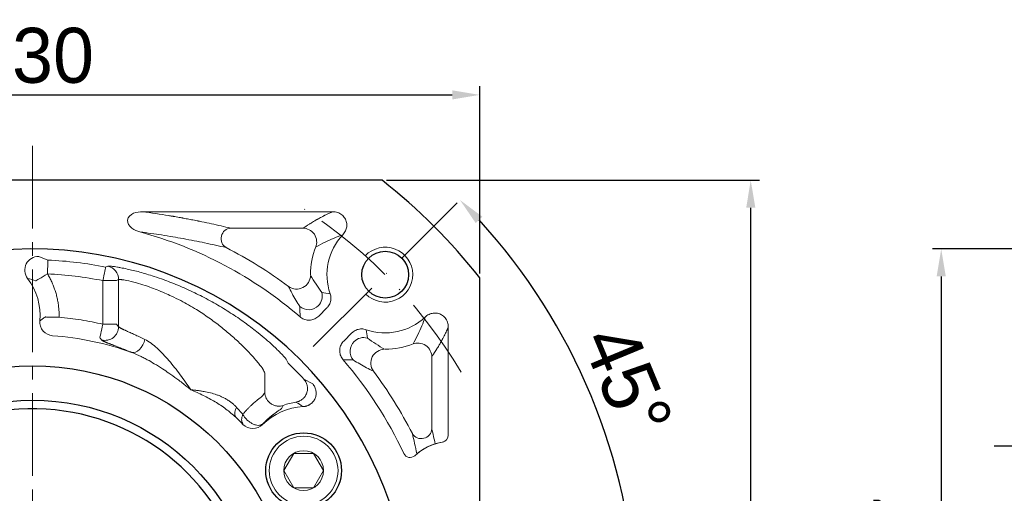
# Model space of a CAD drawing. Header units: millimetres. Extents: x 6170 to 7011, y -653 to -58.
# Tile 5 of 12: x 6315 to 6459, y -237 to -168. Entities that reach past the tile are written whole.
import ezdxf

# ---------------------------------------------------------------- set-up
doc = ezdxf.new("R2010")
doc.units = ezdxf.units.MM
doc.header["$PDSIZE"] = -5
doc.linetypes.add('ACAD_ISO10W100', pattern=[18, 12, -3, 0, -3])
doc.linetypes.add('点画线', pattern=[18, 12, -2, 2, -2])
doc.layers.get('0').update_dxf_attribs({"lineweight": 18})
doc.layers.get('Defpoints').update_dxf_attribs({"lineweight": 18})
for name, color, linetype, lineweight in [('7中心线层', 7, '点画线', 18), ('中心线层', 7, 'ACAD_ISO10W100', 0), ('尺寸线层', 3, 'Continuous', 18), ('粗实线', 7, 'Continuous', 40), ('细实线', 7, 'Continuous', 18)]:
    doc.layers.add(name, color=color, linetype=linetype, lineweight=lineweight)
doc.styles.add('工程字', font='txt')
doc.dimstyles.new('ISO-25', dxfattribs={"dimtxt": 8, "dimasz": 4, "dimexe": 1.25, "dimexo": 0.625, "dimgap": 1.7, "dimtad": 1, "dimtxsty": '工程字', "dimcen": 2, "dimdle": 8, "dimadec": 0, "dimazin": 0, "dimtfac": 1, "dimtmove": 0, "dimatfit": 3, "dimfxl": 1, "dimarcsym": 0})

# ---------------------------------------------------------------- blocks, each defined once
blk = doc.blocks.new('*D84')
at = {"layer": 'Defpoints', "color": 0}
for p in [(6382.28, -179.06), (6252.28, -205.69), (6382.28, -205.69)]:
    blk.add_point(p, dxfattribs=at)
at = {"layer": '尺寸线层', "color": 0, "lineweight": -2}
for p, q in [((6252.28, -205.06), (6252.28, -177.81)), ((6382.28, -205.06), (6382.28, -177.81)), ((6256.28, -179.06), (6378.28, -179.06))]:
    blk.add_line(p, q, dxfattribs=at)
at = {"layer": '尺寸线层', "color": 0}
for points in [[(6256.28, -178.4), (6256.28, -179.73), (6252.28, -179.06)], [(6378.28, -179.73), (6378.28, -178.4), (6382.28, -179.06)]]:
    blk.add_solid(points, dxfattribs=at)
at = {"layer": '尺寸线层', "color": 0, "insert": (6317.28, -173.36), "char_height": 8, "attachment_point": 5, "style": '工程字'}
blk.add_mtext('130', dxfattribs=at)
blk = doc.blocks.new('*D85')
at = {"layer": 'Defpoints', "color": 0}
for p in [(6381.27, -192.5), (6355.82, -217.95), (6402.15, -233.75), (6247.28, -256.49), (6387.28, -256.49)]:
    blk.add_point(p, dxfattribs=at)
at = {"layer": '尺寸线层', "color": 0, "lineweight": -2}
blk.add_line((6387.91, -256.49), (6406.4, -256.49), dxfattribs=at)
blk.add_arc((6317.28, -256.49), 87.87, 2.6085, 42.3915, dxfattribs=at)
at = {"layer": '尺寸线层', "color": 0}
for points in [[(6382.66, -196.79), (6381.69, -197.71), (6379.41, -194.36)], [(6404.39, -252.51), (6405.72, -252.48), (6405.15, -256.49)]]:
    blk.add_solid(points, dxfattribs=at)
at = {"layer": '尺寸线层', "color": 0, "insert": (6403.73, -220.69), "char_height": 8, "attachment_point": 5, "rotation": 292.5, "style": '工程字'}
blk.add_mtext('45%%d', dxfattribs=at)
blk = doc.blocks.new('*D87')
at = {"layer": 'Defpoints', "color": 0}
for p in [(6368.09, -191.49), (6421.67, -191.49), (6368.09, -321.49)]:
    blk.add_point(p, dxfattribs=at)
at = {"layer": '尺寸线层', "color": 0, "lineweight": -2}
for p, q in [((6368.71, -191.49), (6422.92, -191.49)), ((6421.67, -317.49), (6421.67, -195.49)), ((6368.71, -321.49), (6422.92, -321.49))]:
    blk.add_line(p, q, dxfattribs=at)
at = {"layer": '尺寸线层', "color": 0}
for points in [[(6422.34, -195.49), (6421.01, -195.49), (6421.67, -191.49)], [(6421.01, -317.49), (6422.34, -317.49), (6421.67, -321.49)]]:
    blk.add_solid(points, dxfattribs=at)
at = {"layer": '尺寸线层', "color": 0, "insert": (6415.97, -256.49), "char_height": 8, "attachment_point": 5, "rotation": 90, "style": '工程字'}
blk.add_mtext('130', dxfattribs=at)
blk = doc.blocks.new('*D95')
at = {"layer": 'Defpoints', "color": 0}
for p in [(6355.19, -194.7), (6279.37, -318.29)]:
    blk.add_point(p, dxfattribs=at)
at = {"layer": '尺寸线层', "color": 0, "lineweight": -2}
blk.add_line((6298.09, -287.76), (6282.24, -313.6), dxfattribs=at)
at = {"layer": '尺寸线层', "color": 0}
blk.add_solid([(6281.46, -313.12), (6283.02, -314.08), (6279.37, -318.29)], dxfattribs=at)
at = {"layer": '尺寸线层', "color": 0, "insert": (6286.92, -295.46), "char_height": 8.5, "attachment_point": 5, "rotation": 58.4699, "style": '工程字'}
blk.add_mtext('{{\\H0.9412x;∅145}}', dxfattribs=at)
blk = doc.blocks.new('*D101')
at = {"layer": 'Defpoints', "color": 0}
for p in [(6517.03, -201.49), (6449.36, -311.49), (6516.83, -311.49)]:
    blk.add_point(p, dxfattribs=at)
at = {"layer": '尺寸线层', "color": 0, "lineweight": -2}
for p, q in [((6516.4, -201.49), (6448.11, -201.49)), ((6449.36, -205.49), (6449.36, -307.49)), ((6516.2, -311.49), (6448.11, -311.49))]:
    blk.add_line(p, q, dxfattribs=at)
at = {"layer": '尺寸线层', "color": 0}
for points in [[(6450.02, -205.49), (6448.69, -205.49), (6449.36, -201.49)], [(6448.69, -307.49), (6450.02, -307.49), (6449.36, -311.49)]]:
    blk.add_solid(points, dxfattribs=at)
at = {"layer": '尺寸线层', "color": 0, "insert": (6443.66, -256.49), "char_height": 8, "attachment_point": 5, "rotation": 90, "style": '工程字'}
blk.add_mtext('%%C110h7', dxfattribs=at)
blk = doc.blocks.new('*D107')
at = {"layer": 'Defpoints', "color": 0}
for p in [(6470.03, -230.2), (6470.03, -241.13), (6465.03, -245.13)]:
    blk.add_point(p, dxfattribs=at)
at = {"layer": '尺寸线层', "color": 0, "lineweight": -2}
for p, q in [((6465.03, -244.13), (6465.03, -228.95)), ((6470.03, -240.13), (6470.03, -228.95)), ((6461.03, -230.2), (6457.03, -230.2)), ((6465.03, -230.2), (6470.03, -230.2)), ((6474.03, -230.2), (6478.03, -230.2))]:
    blk.add_line(p, q, dxfattribs=at)
at = {"layer": '尺寸线层', "color": 0}
for points in [[(6461.03, -230.86), (6461.03, -229.53), (6465.03, -230.2)], [(6474.03, -229.53), (6474.03, -230.86), (6470.03, -230.2)]]:
    blk.add_solid(points, dxfattribs=at)
at = {"layer": '尺寸线层', "color": 0, "insert": (6467.53, -224.9), "char_height": 8, "attachment_point": 5, "style": '工程字'}
blk.add_mtext('5', dxfattribs=at)

msp = doc.modelspace()

# ---------------------------------------------------------------- linework, layer by layer
for p, q in [((6360.9205, -196.0653), (6333.2878, -196.0653)), ((6346.0935, -198.4568), (6356.6086, -198.4568)), ((6358.8741, -211.2585), (6360.0666, -210.066)), ((6377.7067, -212.8515), (6377.7067, -228.5987)), ((6362.5135, -214.8979), (6363.7059, -213.7054)), ((6375.3152, -227.6785), (6375.3152, -217.1634))]:
    msp.add_line(p, q)
at = {"color": 7, "linetype": 'Continuous', "lineweight": 15}
for p, q in [((6319.5282, -203.1089), (6318.1918, -202.5628)), ((6328.2044, -203.9922), (6327.9036, -204.1284)), ((6329.5034, -206.0873), (6329.7945, -205.9491)), ((6329.7945, -212.7969), (6329.7945, -205.9491)), ((6329.5034, -206.0873), (6327.5061, -206.0873)), ((6327.5061, -212.4292), (6327.5061, -206.0873)), ((6329.5034, -212.4292), (6327.5061, -212.4292)), ((6329.5034, -212.4292), (6329.7945, -212.7969)), ((6354.4443, -218.1042), (6354.1368, -217.5414)), ((6351.0568, -222.3658), (6351.0568, -219.5403)), ((6358.0061, -221.1285), (6356.7288, -220.4558)), ((6346.947, -224.536), (6347.8604, -225.5477)), ((6347.8695, -226.9371), (6347.867, -227.0105)), ((6350.7126, -227.0383), (6350.7064, -226.9701))]:
    msp.add_line(p, q, dxfattribs=at)
at = {"color": 7, "linetype": 'Continuous', "lineweight": 15, "flags": 128}
for points in [[(6319.4441, -205.106), (6319.4602, -204.7247), (6319.4756, -204.3574), (6319.4899, -204.0176), (6319.5026, -203.7179), (6319.513, -203.4691), (6319.521, -203.2805), (6319.5261, -203.1589), (6319.5282, -203.1089)], [(6327.9036, -204.1284), (6327.8936, -204.1774), (6327.8694, -204.2967), (6327.8319, -204.4817), (6327.7824, -204.7257), (6327.7227, -205.0197), (6327.6551, -205.353), (6327.582, -205.7133), (6327.5061, -206.0873)], [(6319.4441, -205.106), (6319.1213, -205.3013), (6318.8101, -205.4897), (6318.5216, -205.6643), (6318.2663, -205.8188), (6318.0533, -205.9477), (6317.8902, -206.0464), (6317.783, -206.1113), (6317.7354, -206.1401)], [(6319.146, -211.3848), (6319.2016, -211.3858), (6319.3269, -211.3883), (6319.5175, -211.3919), (6319.7664, -211.3967), (6320.0648, -211.4024), (6320.4019, -211.4089), (6320.7656, -211.4159), (6321.1429, -211.4231)], [(6327.0557, -214.375), (6327.0683, -214.3209), (6327.0966, -214.1987), (6327.1395, -214.0131), (6327.1957, -213.7705), (6327.263, -213.4797), (6327.339, -213.1513), (6327.4211, -212.7969), (6327.5061, -212.4292)], [(6333.6132, -214.6446), (6333.4834, -215.0578), (6333.2995, -215.4514), (6333.0702, -215.8067), (6332.8065, -216.1069), (6332.5209, -216.3379), (6332.2268, -216.4885), (6331.9383, -216.5517), (6331.6689, -216.5245)]]:
    msp.add_lwpolyline(points, dxfattribs=at)
for centre, radius, start, end in [((6317.2801, -256.4919), 59.5734, 49.253031, 74.803456), ((6368.5453, -205.2266), 8.4734, 136.7652, 199.134594), ((6317.2801, -256.4919), 61.9649, 53.09187, 62.996404), ((6368.5453, -205.2266), 10.8649, 158.187328, 180), ((6368.5453, -205.2266), 8.4734, 250.865406, 313.2348), ((6368.5453, -205.2266), 10.8649, 270, 291.812672), ((6317.2801, -256.4919), 59.5734, 25.057765, 40.746969), ((6317.2801, -256.4919), 61.9649, 27.003596, 36.90813)]:
    msp.add_arc(centre, radius, start, end)
at = {"color": 7, "linetype": 'Continuous', "lineweight": 15}
for centre, radius, start, end in [((6317.2801, -256.4919), 53.4303, 78.531535, 87.588538), ((6327.7925, -205.9514), 2.002, 0.066391, 78.125367), ((6327.7904, -212.7882), 2.0041, 256.752593, 359.750984), ((6317.2801, -256.4919), 53.4303, 42.411462, 45.927722), ((6348.0124, -225.3465), 1.3387, 142.737257, 207.867109), ((6378.2504, -237.4919), 8.0261, 99.847428, 132.500056), ((6378.2504, -237.4919), 8.0261, 98.570149, 128.126206)]:
    msp.add_arc(centre, radius, start, end, dxfattribs=at)
at = {"lineweight": 15}
for centre, start, end in [((6376.7067, -228.5987), 279.847428, 0), ((6372.1524, -230.8371), 205.057765, 312.500056)]:
    msp.add_arc(centre, 1, start, end, dxfattribs=at)
for centre, major_axis, ratio, start_param, end_param in [((6346.0935, -199.9511), (0.3502, 1.4585), 0.93641458, 0.25100834, 2.89058431), ((6355.6886, -205.3517), (-1.7848, -0.9025), 0.98101458, 0.46610402, 2.67548863), ((6357.4034, -208.3485), (-0.5066, -1.9348), 0.99490252, 1.04372902, 2.09786363)]:
    msp.add_ellipse(centre, major_axis=major_axis, ratio=ratio, start_param=start_param, end_param=end_param)
at = {"extrusion": (0, 0, -1)}
for centre, major_axis, ratio, start_param, end_param in [((6365.4235, -216.3686), (-1.9348, -0.5066), 0.99490252, 1.04372902, 2.09786363), ((6368.4203, -218.0834), (-0.9025, -1.7848), 0.98101458, 0.46610402, 2.67548863), ((6373.8209, -227.6785), (1.4585, 0.3502), 0.93641458, 0.25100834, 2.89058431)]:
    msp.add_ellipse(centre, major_axis=major_axis, ratio=ratio, start_param=start_param, end_param=end_param, dxfattribs=at)
for points, knots in [([(6332.8961, -199.0014), (6332.4668, -198.8986), (6332.0615, -198.7276), (6331.354, -198.1797), (6331.0374, -197.7657), (6331.1396, -196.8248), (6331.5528, -196.4816), (6332.3843, -196.1176), (6332.8395, -196.0519), (6333.2878, -196.0653)], [0, 0, 0, 0, 0.25, 0.25, 0.5, 0.5, 0.75, 0.75, 1, 1, 1, 1]), ([(6360.9205, -196.0653), (6361.1564, -196.0625), (6361.3965, -196.0988), (6361.846, -196.2488), (6362.0618, -196.3651), (6362.4234, -196.656), (6362.5772, -196.8317), (6362.8022, -197.2094), (6362.881, -197.4142), (6362.9637, -197.8278), (6362.9704, -198.0419), (6362.9164, -198.4605), (6362.8535, -198.67), (6362.6634, -199.0678), (6362.5296, -199.2589), (6362.372, -199.4224)], [0, 0, 0, 0, 0.15185197, 0.15185197, 0.30422565, 0.30422565, 0.44880575, 0.44880575, 0.58461449, 0.58461449, 0.71758575, 0.71758575, 0.85399496, 0.85399496, 1, 1, 1, 1]), ([(6333.2878, -196.0653), (6334.5799, -196.2377), (6336.0042, -196.4497), (6337.4147, -196.6853), (6337.5881, -196.7147), (6337.6266, -196.7212), (6337.6428, -196.7239), (6337.6947, -196.7328), (6337.7987, -196.7505), (6338.1806, -196.8162), (6338.5999, -196.8902), (6338.9867, -196.9601), (6339.0924, -196.9794), (6339.1629, -196.9923), (6339.1948, -196.9981), (6339.3587, -197.0282), (6339.752, -197.101), (6340.4065, -197.2252), (6340.9616, -197.334), (6341.2551, -197.3925), (6341.3041, -197.4023), (6341.3183, -197.4052), (6341.3473, -197.411), (6341.4197, -197.4255), (6341.6081, -197.4634), (6342.2462, -197.5934), (6343.757, -197.9121), (6345.1574, -198.232), (6346.0935, -198.4568)], [0, 0, 0, 0, 0.25, 0.28125, 0.28515625, 0.28515625, 0.2890625, 0.2890625, 0.296875, 0.3125, 0.375, 0.390625, 0.3984375, 0.3984375, 0.40625, 0.40625, 0.4375, 0.5, 0.5625, 0.5703125, 0.5703125, 0.57421875, 0.57421875, 0.578125, 0.59375, 0.625, 0.75, 1, 1, 1, 1]), ([(6360.9205, -196.0653), (6360.7668, -196.1317), (6360.579, -196.2144), (6360.2558, -196.3631), (6360.1411, -196.4168), (6359.96, -196.5035), (6359.8672, -196.5484), (6359.7712, -196.5956), (6359.7065, -196.6275), (6359.6736, -196.6439), (6359.3788, -196.7912), (6359.16, -196.9066), (6358.8833, -197.0559), (6358.7998, -197.1018), (6358.6866, -197.1647), (6358.633, -197.1946), (6358.5838, -197.2224), (6358.5599, -197.2359), (6358.5482, -197.2425), (6358.5367, -197.2491), (6358.5291, -197.2534), (6358.5251, -197.2556), (6358.4085, -197.322), (6358.2665, -197.404), (6358.0152, -197.5537), (6357.9251, -197.6081), (6357.781, -197.6963), (6357.7068, -197.7421), (6357.6165, -197.7984), (6357.5705, -197.8273), (6357.5505, -197.8399), (6357.5372, -197.8483), (6357.5303, -197.8526), (6357.1071, -198.1198), (6356.8108, -198.3199), (6356.6086, -198.4568)], [0, 0, 0, 0, 0.125, 0.125, 0.1875, 0.1875, 0.21875, 0.234375, 0.234375, 0.25, 0.25, 0.375, 0.375, 0.4375, 0.4375, 0.46875, 0.484375, 0.484375, 0.4921875, 0.49609375, 0.49609375, 0.5, 0.5, 0.625, 0.625, 0.6875, 0.6875, 0.71875, 0.734375, 0.7421875, 0.74609375, 0.74609375, 0.75, 0.75, 1, 1, 1, 1]), ([(6356.6086, -198.4568), (6357.154, -198.4629), (6357.8511, -198.7595), (6358.6389, -199.9235), (6358.6553, -200.6808), (6358.4583, -201.1895)], [0, 0, 0, 0, 0.5, 0.5, 1, 1, 1, 1]), ([(6345.4151, -201.2825), (6344.3996, -201.0513), (6342.4709, -200.6121), (6339.3381, -200.0016), (6336.262, -199.4676), (6333.9697, -199.1503), (6332.8961, -199.0016)], [0, 0, 0, 0, 0.29363982, 0.55770124, 0.79284234, 1, 1, 1, 1]), ([(6362.372, -199.4225), (6361.9384, -199.5792), (6360.9984, -199.919), (6359.7128, -200.5077), (6358.8948, -200.9523), (6358.4583, -201.1895)], [0, 0, 0, 0, 0.2854704, 0.61877015, 1, 1, 1, 1]), ([(6357.6809, -205.3323), (6357.9297, -205.7422), (6358.3804, -206.4848), (6359.0306, -207.4007), (6359.3219, -207.811)], [0, 0, 0, 0, 0.55207917, 1, 1, 1, 1]), ([(6356.1278, -209.8791), (6355.93, -209.5583), (6355.5026, -208.8648), (6354.9719, -207.9007), (6354.6589, -207.277), (6354.4921, -206.9448)], [0, 0, 0, 0, 0.28688943, 0.62011359, 1, 1, 1, 1]), ([(6360.5401, -208.0041), (6360.6133, -208.2129), (6360.6519, -208.4371), (6360.6526, -208.8799), (6360.6147, -209.1045), (6360.4688, -209.5217), (6360.3592, -209.7201), (6360.1737, -209.9533), (6360.1217, -210.0113), (6360.0666, -210.066)], [0, 0, 0, 0, 0.2991436, 0.2991436, 0.59840058, 0.59840058, 0.89632343, 0.89632343, 1, 1, 1, 1]), ([(6358.8122, -209.7574), (6358.4943, -210.0709), (6358.0074, -210.3093), (6356.9793, -210.3559), (6356.4728, -210.1625), (6356.1278, -209.8791)], [0, 0, 0, 0, 0.5, 0.5, 1, 1, 1, 1]), ([(6358.8741, -211.2585), (6358.7179, -211.4163), (6358.5326, -211.5499), (6358.1331, -211.7454), (6357.9135, -211.81), (6357.4737, -211.8608), (6357.2475, -211.8486), (6356.8189, -211.7518), (6356.6104, -211.6661), (6356.3328, -211.4939), (6356.2459, -211.4296), (6356.1648, -211.3591)], [0, 0, 0, 0, 0.22445378, 0.22445378, 0.44908645, 0.44908645, 0.67125526, 0.67125526, 0.89260943, 0.89260943, 1, 1, 1, 1]), ([(6374.3495, -211.4), (6374.1928, -211.8336), (6373.8529, -212.7736), (6373.2642, -214.0592), (6372.8197, -214.8772), (6372.5825, -215.3137)], [0, 0, 0, 0, 0.2854704, 0.61877015, 1, 1, 1, 1]), ([(6377.7067, -212.8515), (6377.7095, -212.6156), (6377.6732, -212.3755), (6377.5232, -211.926), (6377.4069, -211.7101), (6377.116, -211.3486), (6376.9403, -211.1948), (6376.5626, -210.9698), (6376.3578, -210.891), (6375.9442, -210.8083), (6375.7301, -210.8016), (6375.3115, -210.8556), (6375.102, -210.9185), (6374.7042, -211.1086), (6374.5131, -211.2424), (6374.3496, -211.4)], [0, 0, 0, 0, 0.15185197, 0.15185197, 0.30422565, 0.30422565, 0.44880575, 0.44880575, 0.58461449, 0.58461449, 0.71758575, 0.71758575, 0.85399496, 0.85399496, 1, 1, 1, 1]), ([(6365.7679, -213.2319), (6365.5591, -213.1587), (6365.3349, -213.1201), (6364.8921, -213.1194), (6364.6675, -213.1573), (6364.2503, -213.3032), (6364.0519, -213.4128), (6363.8187, -213.5983), (6363.7607, -213.6503), (6363.7059, -213.7054)], [0, 0, 0, 0, 0.2991436, 0.2991436, 0.59840058, 0.59840058, 0.89632343, 0.89632343, 1, 1, 1, 1]), ([(6377.7067, -212.8515), (6377.6403, -213.0052), (6377.5575, -213.193), (6377.4088, -213.5162), (6377.3552, -213.6309), (6377.2685, -213.812), (6377.2236, -213.9048), (6377.1764, -214.0008), (6377.1445, -214.0655), (6377.1281, -214.0984), (6376.9808, -214.3931), (6376.8654, -214.612), (6376.716, -214.8886), (6376.6702, -214.9722), (6376.6073, -215.0854), (6376.5773, -215.139), (6376.5496, -215.1882), (6376.5361, -215.212), (6376.5294, -215.2238), (6376.5229, -215.2353), (6376.5186, -215.2429), (6376.5163, -215.2469), (6376.45, -215.3635), (6376.368, -215.5055), (6376.2182, -215.7568), (6376.1639, -215.8469), (6376.0757, -215.991), (6376.0299, -216.0652), (6375.9736, -216.1555), (6375.9447, -216.2015), (6375.9321, -216.2215), (6375.9237, -216.2348), (6375.9194, -216.2417), (6375.6522, -216.6649), (6375.4521, -216.9612), (6375.3152, -217.1634)], [0, 0, 0, 0, 0.125, 0.125, 0.1875, 0.1875, 0.21875, 0.234375, 0.234375, 0.25, 0.25, 0.375, 0.375, 0.4375, 0.4375, 0.46875, 0.484375, 0.484375, 0.4921875, 0.49609375, 0.49609375, 0.5, 0.5, 0.625, 0.625, 0.6875, 0.6875, 0.71875, 0.734375, 0.7421875, 0.74609375, 0.74609375, 0.75, 0.75, 1, 1, 1, 1]), ([(6368.4397, -216.0911), (6368.0297, -215.8423), (6367.2872, -215.3916), (6366.3713, -214.7414), (6365.961, -214.4501)], [0, 0, 0, 0, 0.55207917, 1, 1, 1, 1]), ([(6362.5135, -214.8979), (6362.3557, -215.0541), (6362.2221, -215.2394), (6362.0266, -215.6389), (6361.962, -215.8585), (6361.9112, -216.2983), (6361.9234, -216.5244), (6362.0202, -216.9531), (6362.1059, -217.1616), (6362.2781, -217.4392), (6362.3424, -217.5261), (6362.4129, -217.6072)], [0, 0, 0, 0, 0.22445378, 0.22445378, 0.44908645, 0.44908645, 0.67125526, 0.67125526, 0.89260943, 0.89260943, 1, 1, 1, 1]), ([(6364.0146, -214.9598), (6363.7011, -215.2777), (6363.4627, -215.7646), (6363.4161, -216.7927), (6363.6095, -217.2992), (6363.8929, -217.6442)], [0, 0, 0, 0, 0.5, 0.5, 1, 1, 1, 1]), ([(6375.3152, -217.1634), (6375.309, -216.618), (6375.0124, -215.9209), (6373.8485, -215.1331), (6373.0912, -215.1167), (6372.5825, -215.3137)], [0, 0, 0, 0, 0.5, 0.5, 1, 1, 1, 1]), ([(6363.8929, -217.6442), (6364.2137, -217.842), (6364.9072, -218.2694), (6365.8713, -218.8001), (6366.495, -219.1131), (6366.8272, -219.2799)], [0, 0, 0, 0, 0.28688943, 0.62011359, 1, 1, 1, 1])]:
    msp.add_open_spline(points, degree=3, knots=knots)
at = {"color": 7, "linetype": 'Continuous', "lineweight": 15}
for points, knots in [([(6318.1918, -202.5628), (6317.4376, -202.5496), (6316.7048, -202.9884), (6316.1984, -203.9807), (6316.1247, -204.3652), (6316.1931, -205.1046), (6316.3341, -205.4665), (6316.5601, -205.7641)], [0, 0, 0, 0, 0.5, 0.5, 0.75, 0.75, 1, 1, 1, 1]), ([(6354.1368, -217.5414), (6354.1306, -217.5308), (6354.1154, -217.5047), (6354.0727, -217.4436), (6353.9952, -217.3437), (6353.8798, -217.2071), (6353.6792, -216.9823), (6353.3634, -216.6477), (6352.8457, -216.1299), (6351.8617, -215.1971), (6350.3635, -213.894), (6348.3388, -212.338), (6346.3671, -210.9677), (6344.2256, -209.6414), (6342.3632, -208.6151), (6340.8117, -207.8411), (6339.2416, -207.1096), (6337.7384, -206.4816), (6336.1896, -205.9011), (6334.6786, -205.3801), (6332.8054, -204.821), (6331.2117, -204.4343), (6330.2, -204.2284), (6329.608, -204.1233), (6329.0841, -204.0411), (6328.7109, -203.9959), (6328.4626, -203.9777), (6328.3358, -203.9747), (6328.2476, -203.9791), (6328.2186, -203.9879), (6328.2044, -203.9922)], [0, 0, 0, 0, 0.00717924, 0.01765149, 0.03142474, 0.04831427, 0.06252366, 0.09361596, 0.12478843, 0.16115351, 0.25025226, 0.31264536, 0.37528133, 0.43767886, 0.50007714, 0.52899772, 0.56243714, 0.62495458, 0.6477695, 0.68736067, 0.74954403, 0.81185597, 0.85006507, 0.87438562, 0.89729148, 0.93702623, 0.95389976, 0.97002538, 0.98539385, 1, 1, 1, 1]), ([(6327.5061, -206.0873), (6326.1722, -205.8439), (6323.5043, -205.3572), (6320.7975, -205.1897), (6319.4441, -205.106)], [0, 0, 0, 0, 0.5, 1, 1, 1, 1]), ([(6319.4441, -205.106), (6319.5008, -205.2013), (6319.6139, -205.3917), (6319.7732, -205.6828), (6319.9245, -205.9773), (6320.0671, -206.2757), (6320.2011, -206.5779), (6320.3265, -206.8838), (6320.4434, -207.1935), (6320.5517, -207.507), (6320.6514, -207.8242), (6320.7726, -208.2513), (6320.9016, -208.7901), (6321.0197, -209.4427), (6321.0997, -210.0993), (6321.1449, -210.7601), (6321.1435, -211.2018), (6321.1429, -211.4231)], [0, 0, 0, 0, 0.05018566, 0.10022746, 0.15016497, 0.20003801, 0.24988655, 0.29975063, 0.34967023, 0.39968522, 0.44983524, 0.50015959, 0.60059181, 0.70047254, 0.8001204, 0.89985622, 1, 1, 1, 1]), ([(6329.7945, -205.9491), (6329.8011, -205.9462), (6329.8143, -205.9403), (6329.8468, -205.9347), (6329.8885, -205.9313), (6329.9402, -205.9306), (6330.0015, -205.9325), (6330.0724, -205.937), (6330.1528, -205.9443), (6330.2425, -205.9543), (6330.3414, -205.9671), (6330.4493, -205.9828), (6330.6416, -206.0134), (6331.1782, -206.1117), (6332.1877, -206.347), (6333.4169, -206.7143), (6334.4339, -207.0609), (6335.3769, -207.4185), (6336.4475, -207.8678), (6337.5985, -208.3917), (6339.15, -209.1619), (6340.9958, -210.2076), (6342.9289, -211.4986), (6344.6269, -212.7704), (6346.1845, -214.0665), (6347.5839, -215.3511), (6348.6372, -216.4271), (6349.3291, -217.1854), (6349.8258, -217.755), (6350.1774, -218.1792), (6350.4159, -218.4843), (6350.5548, -218.6687), (6350.6473, -218.7979), (6350.7112, -218.8947), (6350.7471, -218.9549), (6350.7601, -218.9816), (6350.7657, -218.9932)], [0, 0, 0, 0, 0.00914061, 0.01829122, 0.02744982, 0.03661423, 0.04578213, 0.05495107, 0.06411856, 0.07328208, 0.08243914, 0.0915873, 0.10072426, 0.12751331, 0.20070737, 0.2516416, 0.27546909, 0.31276497, 0.35013017, 0.38261241, 0.42516092, 0.49996099, 0.5621883, 0.62471188, 0.68733255, 0.74973448, 0.81252167, 0.8507891, 0.87543228, 0.91542513, 0.93758022, 0.9508359, 0.96860495, 0.9815313, 0.99198991, 1, 1, 1, 1]), ([(6318.3523, -211.9548), (6318.4843, -211.8625), (6318.7539, -211.6739), (6319.0135, -211.4825), (6319.146, -211.3848)], [0, 0, 0, 0, 0.48966429, 1, 1, 1, 1]), ([(6321.1429, -211.4231), (6322.2119, -211.5344), (6324.3508, -211.7571), (6326.4541, -212.2051), (6327.5061, -212.4292)], [0, 0, 0, 0, 0.49980671, 1, 1, 1, 1]), ([(6318.3523, -211.9548), (6318.3063, -212.4819), (6318.4804, -213.025), (6319.1649, -213.8255), (6319.6754, -214.0823), (6320.2035, -214.1183)], [0, 0, 0, 0, 0.5, 0.5, 1, 1, 1, 1]), ([(6329.7945, -212.7969), (6329.8011, -212.8057), (6329.8144, -212.8232), (6329.8473, -212.8529), (6329.8893, -212.8851), (6329.9411, -212.9201), (6330.0023, -212.9577), (6330.0726, -212.9979), (6330.1518, -213.0408), (6330.2397, -213.0864), (6330.336, -213.1347), (6330.4404, -213.1856), (6330.5527, -213.2392), (6330.6726, -213.2955), (6330.8, -213.3545), (6331.0513, -213.4696), (6331.4673, -213.656), (6331.9975, -213.8932), (6332.4588, -214.1028), (6332.8248, -214.2714), (6333.2089, -214.4508), (6333.4784, -214.5799), (6333.6135, -214.6446)], [0, 0, 0, 0, 0.03629112, 0.07252208, 0.10868869, 0.144785, 0.18080355, 0.21673551, 0.25257088, 0.28829867, 0.32390706, 0.3593836, 0.39471536, 0.42988911, 0.46489152, 0.49970928, 0.62503412, 0.7491784, 0.81120939, 0.87375295, 0.93672029, 1, 1, 1, 1]), ([(6333.6132, -214.6446), (6333.9128, -214.8158), (6334.5189, -215.1623), (6335.705, -216.1919), (6337.14, -217.718), (6338.7685, -219.7714), (6339.7741, -221.2354), (6340.2801, -221.9722)], [0, 0, 0, 0, 0.11909866, 0.24099414, 0.48881998, 0.74276529, 1, 1, 1, 1]), ([(6327.3311, -214.739), (6327.3379, -214.747), (6327.3516, -214.763), (6327.3846, -214.7897), (6327.4266, -214.8183), (6327.4782, -214.849), (6327.5392, -214.882), (6327.6094, -214.9171), (6327.6886, -214.9545), (6327.7768, -214.9942), (6327.8737, -215.0362), (6327.9792, -215.0806), (6328.0933, -215.1274), (6328.2156, -215.1767), (6328.3461, -215.2284), (6328.4847, -215.2826), (6328.6312, -215.3395), (6328.7854, -215.3989), (6328.9931, -215.4786), (6329.2636, -215.582), (6329.6078, -215.7136), (6329.9758, -215.855), (6330.3664, -216.0063), (6330.7793, -216.1681), (6331.2117, -216.3395), (6331.5165, -216.4629), (6331.6689, -216.5245)], [0, 0, 0, 0, 0.03423776, 0.06836532, 0.10239098, 0.1363224, 0.17016659, 0.20393, 0.23761852, 0.27123756, 0.30479203, 0.33828644, 0.37172493, 0.4051113, 0.43844906, 0.47174149, 0.50499168, 0.53820256, 0.57137698, 0.63279045, 0.69410659, 0.75534469, 0.81652619, 0.87767573, 0.93882224, 1, 1, 1, 1]), ([(6340.2801, -221.9722), (6340.1022, -221.8252), (6339.769, -221.55), (6339.2969, -221.1734), (6338.8906, -220.8568), (6338.5517, -220.5986), (6337.9716, -220.1643), (6337.1841, -219.5986), (6336.0911, -218.8656), (6335.0379, -218.2089), (6334.1007, -217.6756), (6333.3771, -217.296), (6332.8613, -217.0423), (6332.4168, -216.8381), (6332.0323, -216.6724), (6331.7848, -216.5768), (6331.6666, -216.5311)], [0, 0, 0, 0, 0.06724398, 0.12590188, 0.17594417, 0.21734337, 0.25007562, 0.38718683, 0.50004322, 0.63424896, 0.75019094, 0.8164279, 0.87500043, 0.92019104, 0.96185991, 1, 1, 1, 1]), ([(6356.7288, -220.4558), (6356.8476, -220.6114), (6357.0747, -220.9086), (6357.2341, -221.4334), (6357.2624, -221.9585), (6357.1533, -222.4745), (6356.9116, -222.9477), (6356.5563, -223.3399), (6356.1018, -223.6446), (6355.7438, -223.7323), (6355.5591, -223.7776)], [0, 0, 0, 0, 0.13619565, 0.26029184, 0.37691011, 0.50106373, 0.62417948, 0.74358377, 0.86776019, 1, 1, 1, 1]), ([(6356.6027, -224.4362), (6356.6519, -224.4328), (6356.7492, -224.426), (6356.8916, -224.4028), (6357.0277, -224.3713), (6357.1558, -224.3322), (6357.2748, -224.2872), (6357.3838, -224.2381), (6357.4822, -224.1868), (6357.5697, -224.1351), (6357.7811, -223.9958), (6358.0813, -223.7173), (6358.3686, -223.2371), (6358.5148, -222.6942), (6358.5061, -222.2283), (6358.4205, -221.8593), (6358.3182, -221.5947), (6358.1796, -221.3439), (6358.0625, -221.1986), (6358.0061, -221.1285)], [0, 0, 0, 0, 0.03312158, 0.06547339, 0.09679648, 0.12684066, 0.15537033, 0.18216914, 0.20704323, 0.22982303, 0.25036379, 0.37698015, 0.50040068, 0.62112442, 0.749749, 0.80850302, 0.8748057, 0.9396706, 1, 1, 1, 1]), ([(6340.2801, -221.9722), (6340.3765, -221.9815), (6340.5684, -222), (6340.8541, -222.0314), (6341.1356, -222.0653), (6341.412, -222.1019), (6341.6823, -222.1414), (6341.9457, -222.1835), (6342.4391, -222.2701), (6343.1416, -222.4222), (6343.9057, -222.6478), (6344.5088, -222.8771), (6344.9772, -223.0884), (6345.4232, -223.3255), (6345.845, -223.5882), (6346.2405, -223.8773), (6346.6112, -224.1901), (6346.835, -224.4208), (6346.9467, -224.536)], [0, 0, 0, 0, 0.03731264, 0.07428011, 0.1108017, 0.1467845, 0.18214205, 0.21679322, 0.25066133, 0.37793197, 0.50034466, 0.57217689, 0.64394645, 0.71555499, 0.78695622, 0.85814604, 0.9291548, 1, 1, 1, 1]), ([(6346.829, -225.9722), (6346.3619, -225.5633), (6345.4217, -224.7401), (6343.8188, -223.7056), (6342.0985, -222.7767), (6340.8905, -222.2423), (6340.2801, -221.9722)], [0, 0, 0, 0, 0.24401068, 0.4912234, 0.74289563, 1, 1, 1, 1]), ([(6347.8594, -225.5477), (6347.9081, -225.487), (6348.0057, -225.3649), (6348.1538, -225.1898), (6348.3032, -225.0197), (6348.4536, -224.8553), (6348.6046, -224.6962), (6348.7557, -224.5427), (6348.9066, -224.3946), (6349.1912, -224.1241), (6349.5967, -223.7675), (6349.9715, -223.4632), (6350.2236, -223.2641), (6350.3846, -223.1375), (6350.5238, -223.0263), (6350.6368, -222.9308), (6350.7231, -222.8496), (6350.7514, -222.8091), (6350.7657, -222.7886)], [0, 0, 0, 0, 0.03455021, 0.0693758, 0.10452171, 0.14003319, 0.17595582, 0.21233558, 0.24921905, 0.28665353, 0.42542084, 0.57114382, 0.63796944, 0.70661392, 0.77711479, 0.84949838, 0.92378569, 1, 1, 1, 1]), ([(6350.7657, -222.7886), (6350.8137, -222.7179), (6350.9107, -222.5749), (6351.0078, -222.436), (6351.0568, -222.3658)], [0, 0, 0, 0, 0.49493107, 1, 1, 1, 1]), ([(6351.0568, -222.3658), (6351.0579, -222.6375), (6351.1168, -222.9413), (6351.3293, -223.3778), (6351.4204, -223.5193), (6351.6399, -223.7789), (6351.7683, -223.8967), (6352.0512, -224.0954), (6352.2057, -224.1761), (6352.5244, -224.2943), (6352.6885, -224.3318), (6353.1712, -224.3833), (6353.4769, -224.3356), (6353.7328, -224.2442)], [0, 0, 0, 0, 0.25, 0.25, 0.375, 0.375, 0.5, 0.5, 0.625, 0.625, 0.75, 0.75, 1, 1, 1, 1]), ([(6350.7064, -226.9701), (6350.7554, -226.9178), (6350.8519, -226.8148), (6350.993, -226.6719), (6351.1283, -226.5393), (6351.2575, -226.4172), (6351.3805, -226.3045), (6351.4973, -226.2007), (6351.6077, -226.1051), (6351.7119, -226.0172), (6351.8098, -225.9365), (6351.9015, -225.8624), (6351.9871, -225.7944), (6352.0668, -225.7323), (6352.1407, -225.6755), (6352.2089, -225.6238), (6352.2717, -225.5767), (6352.3293, -225.5341), (6352.3817, -225.4956), (6352.4293, -225.4609), (6352.4721, -225.4299), (6352.5104, -225.4023), (6352.5443, -225.378), (6352.574, -225.3568), (6352.5996, -225.3385), (6352.6213, -225.3231), (6352.6392, -225.3105), (6352.6533, -225.3004), (6352.6639, -225.293), (6352.6708, -225.2881), (6352.7958, -225.1997), (6353.0156, -225.0459), (6353.2114, -224.9069), (6353.3429, -224.8074), (6353.4261, -224.7388), (6353.4847, -224.6804), (6353.5028, -224.652), (6353.5099, -224.641)], [0, 0, 0, 0, 0.03197558, 0.063019, 0.09312038, 0.12226656, 0.15044228, 0.17763104, 0.20381574, 0.22897926, 0.2531048, 0.27617615, 0.29817791, 0.31909559, 0.33891566, 0.35762561, 0.37521394, 0.39167014, 0.40698463, 0.42114879, 0.43415483, 0.44599581, 0.45666555, 0.46615862, 0.47447029, 0.48159649, 0.48753403, 0.49228053, 0.4958333, 0.49819028, 0.49935012, 0.6233167, 0.74910185, 0.79083975, 0.87434423, 0.95133745, 1, 1, 1, 1]), ([(6347.8695, -226.9371), (6347.8146, -226.8544), (6347.703, -226.6862), (6347.6566, -226.3433), (6347.6983, -225.9568), (6347.807, -225.6826), (6347.8604, -225.5477)], [0, 0, 0, 0, 0.24578938, 0.50024519, 0.75428235, 1, 1, 1, 1]), ([(6347.8604, -225.5477), (6347.9386, -225.6837), (6348.0974, -225.9601), (6348.4427, -226.3504), (6348.8395, -226.6867), (6349.2631, -226.9438), (6349.6907, -227.1118), (6350.0932, -227.1759), (6350.4531, -227.1369), (6350.6228, -227.0252), (6350.7064, -226.9701)], [0, 0, 0, 0, 0.12297839, 0.25004461, 0.37706468, 0.4999394, 0.62276182, 0.75013271, 0.87694208, 1, 1, 1, 1]), ([(6347.867, -227.0105), (6348.234, -227.3914), (6348.7584, -227.6172), (6349.8108, -227.6271), (6350.3385, -227.4118), (6350.7126, -227.0383)], [0, 0, 0, 0, 0.5, 0.5, 1, 1, 1, 1])]:
    msp.add_open_spline(points, degree=3, knots=knots, dxfattribs=at)
for points in [[(6316.5601, -205.7641), (6317.8928, -207.5264), (6318.5416, -209.7525), (6318.3523, -211.9548)], [(6317.7354, -206.1401), (6317.3575, -206.0069), (6316.9671, -205.8808), (6316.5601, -205.7641)], [(6331.6666, -216.5311), (6327.9769, -215.2058), (6324.1118, -214.3904), (6320.2035, -214.1183)], [(6327.3311, -214.739), (6327.2393, -214.6172), (6327.1476, -214.4959), (6327.0557, -214.375)], [(6351.0568, -219.5403), (6350.9605, -219.3577), (6350.8635, -219.1753), (6350.7657, -218.9932)], [(6350.7126, -227.0383), (6352.2776, -225.4803), (6354.398, -224.548), (6356.6027, -224.4362)], [(6353.7328, -224.2442), (6353.6579, -224.3745), (6353.5835, -224.5067), (6353.5099, -224.641)], [(6355.5591, -223.7776), (6354.9328, -223.8747), (6354.3259, -224.0299), (6353.7328, -224.2442)], [(6356.6027, -224.4362), (6356.2516, -224.1995), (6355.9041, -223.9815), (6355.5591, -223.7776)], [(6346.8291, -225.9722), (6347.1804, -226.3118), (6347.5264, -226.6579), (6347.867, -227.0105)]]:
    msp.add_open_spline(points, degree=3, dxfattribs=at)
for points in [[(6360.5401, -208.0041), (6360.1308, -207.9484), (6359.7248, -207.8834), (6359.3219, -207.811)], [(6356.1648, -211.3591), (6356.1547, -210.8689), (6356.1423, -210.3755), (6356.1278, -209.8791)], [(6365.7679, -213.2319), (6365.8236, -213.6412), (6365.8886, -214.0472), (6365.961, -214.4501)], [(6362.4129, -217.6072), (6362.9031, -217.6173), (6363.3965, -217.6297), (6363.8929, -217.6442)], [(6372.4895, -228.3569), (6372.7063, -229.3089), (6372.9231, -230.2609), (6373.1376, -231.2757)], [(6375.8157, -229.8439), (6375.6557, -229.1236), (6375.4889, -228.4018), (6375.3152, -227.6785)]]:
    msp.add_open_spline(points, degree=3)
at = {"layer": '7中心线层'}
msp.add_line((6317.2801, -186.4919), (6317.2801, -326.4919), dxfattribs=at)
at = {"layer": '中心线层'}
msp.add_line((6358.0926, -215.6794), (6378.998, -194.7739), dxfattribs=at)
msp.add_arc((6317.2801, -256.4919), 72.5, 30.73805, 59.26195, dxfattribs=at)
at = {"layer": '粗实线', "lineweight": 30}
for p, q in [((6368.0861, -191.4919), (6266.4741, -191.4919)), ((6382.2801, -307.2979), (6382.2801, -205.6859))]:
    msp.add_line(p, q, dxfattribs=at)
for centre, radius in [((6368.5453, -205.2266), 3.4), ((6317.2801, -256.4919), 38), ((6317.2801, -256.4919), 33), ((6356.6843, -233.7419), 5.5)]:
    msp.add_circle(centre, radius, dxfattribs=at)
for radius, start, end in [(82.5, 38.01228, 51.98772), (55, 250.635704, 226.586158), (31.75, 229.931457, 168.194953)]:
    msp.add_arc((6317.2801, -256.4919), radius, start, end, dxfattribs=at)
at = {"layer": '细实线'}
msp.add_lwpolyline([(6359.571, -233.7419), (6358.1276, -231.2419), (6355.2409, -231.2419), (6353.7975, -233.7419), (6355.2409, -236.2419), (6358.1276, -236.2419)], close=True, dxfattribs=at)
for radius in [5, 2.8868]:
    msp.add_circle((6356.6843, -233.7419), radius, dxfattribs=at)
msp.add_arc((6368.5453, -205.2266), 4, 225, 136.580774, dxfattribs=at)

# ---------------------------------------------------------------- dimensions: what is measured, and where the dimension line sits
at = {"layer": '尺寸线层'}
dim = msp.add_linear_dim(base=(6382.2801, -179.0646), p1=(6252.2801, -205.6859), p2=(6382.2801, -205.6859), dimstyle='ISO-25', dxfattribs=at)
dim.commit()
dim.dimension.update_dxf_attribs({"geometry": '*D84', "text_midpoint": (6317.2801, -173.3646)})
dim = msp.add_linear_dim(base=(6421.6741, -191.4919), p1=(6368.0861, -321.4919), p2=(6368.0861, -191.4919), angle=90, dimstyle='ISO-25', override={"dimtxsty": '工程字'}, dxfattribs=at)
dim.commit()
dim.dimension.update_dxf_attribs({"geometry": '*D87', "text_midpoint": (6415.9741, -256.4919)})
dim = msp.add_angular_dim_2l(base=(6402.1539, -233.75), line1=((6247.2801, -256.4919), (6387.2801, -256.4919)), line2=((6355.8174, -217.9546), (6381.2733, -192.4987)), dimstyle='ISO-25', override={"dimtxsty": '工程字'}, dxfattribs=at)
dim.commit()
dim.dimension.update_dxf_attribs({"geometry": '*D85', "text_midpoint": (6403.7255, -220.685)})
dim = msp.add_diameter_dim_2p(p1=(6355.1937, -194.6954), p2=(6279.3665, -318.2884), text='{{\\H0.9412x;<>}}', dimstyle='ISO-25', override={"dimtxt": 8.5, "dimasz": 5.5, "dimgap": 1.5}, dxfattribs=at)
dim.commit()
dim.dimension.update_dxf_attribs({"geometry": '*D95', "text_midpoint": (6291.6062, -298.3385), "dimtype": 163})
dim = msp.add_linear_dim(base=(6449.356, -311.4919), p1=(6517.0295, -201.4919), p2=(6516.8295, -311.4919), angle=90, text='%%C<>h7', dimstyle='ISO-25', override={"dimtxsty": '工程字'}, dxfattribs=at)
dim.commit()
dim.dimension.update_dxf_attribs({"geometry": '*D101', "text_midpoint": (6449.356, -256.4919), "dimtype": 160})
dim = msp.add_linear_dim(base=(6470.0294, -230.1957), p1=(6465.0294, -245.1269), p2=(6470.0294, -241.1269), dimstyle='ISO-25', override={"dimexo": 1, "dimgap": 1.3}, dxfattribs=at)
dim.commit()
dim.dimension.update_dxf_attribs({"geometry": '*D107', "text_midpoint": (6467.5294, -230.1957), "dimtype": 160})

doc.saveas('drawing.dxf')
